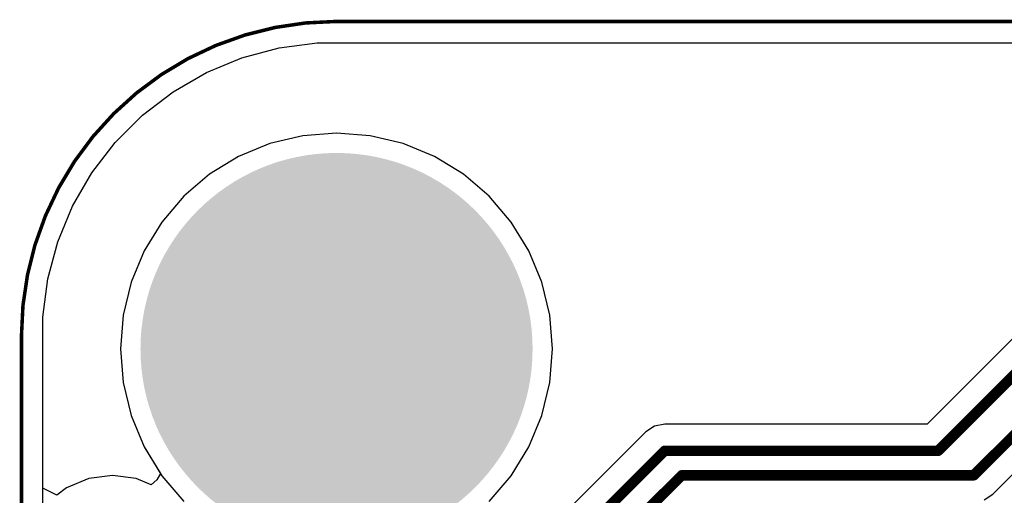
# Model space of a CAD drawing. Header units: inches. Extents: x 0 to 41, y 0 to 25.4.
# Tile 2 of 10: x 0 to 14, y 18.6 to 25.4. Entities that reach past the tile are written whole.
import ezdxf

# ---------------------------------------------------------------- set-up
doc = ezdxf.new("R2010")
doc.units = ezdxf.units.IN
for name, color, linetype in [('Board', 56, 'Continuous'), ('BOTTOM', 5, 'Continuous'), ('Bottom Solder', 6, 'Continuous'), ('Pad Holes', 156, 'Continuous'), ('TOP', 1, 'Continuous'), ('Top Solder', 216, 'Continuous')]:
    doc.layers.add(name, color=color, linetype=linetype)

msp = doc.modelspace()

# ---------------------------------------------------------------- hatches: boundary and pattern name
at = {"layer": 'BOTTOM'}
h = msp.add_hatch(color=5, dxfattribs=at)
edge = h.paths.add_edge_path()
edge.add_arc((4.500013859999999, 20.68000944), 1.49999954, 0, 360)
at = {"layer": 'Bottom Solder'}
h = msp.add_hatch(color=6, dxfattribs=at)
edge = h.paths.add_edge_path()
edge.add_arc((4.500013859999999, 20.68000944), 2.79999948, 0, 360)
at = {"layer": 'Pad Holes'}
h = msp.add_hatch(color=7, dxfattribs=at)
edge = h.paths.add_edge_path()
edge.add_arc((4.500013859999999, 20.68000944), 1.59999934, 0, 360)
at = {"layer": 'TOP'}
h = msp.add_hatch(color=1, dxfattribs=at)
edge = h.paths.add_edge_path()
edge.add_arc((4.500013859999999, 20.68000944), 1.49999954, 0, 360)
at = {"layer": 'Top Solder'}
h = msp.add_hatch(color=216, dxfattribs=at)
edge = h.paths.add_edge_path()
edge.add_arc((4.500013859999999, 20.68000944), 2.79999948, 0, 360)

# ---------------------------------------------------------------- linework, layer by layer
at = {"layer": 'Board', "const_width": 0.0499999}
msp.add_lwpolyline([(1.27e-05, 20.86002178, -0.4142135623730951), (4.500013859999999, 25.36002294)], format="xyb", dxfattribs=at)
for points in [[(4.500013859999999, 25.36001278), (36.50000066, 25.36001024)], [(1.27e-05, 4.50000116), (1.27e-05, 20.86002178)]]:
    msp.add_lwpolyline(points, dxfattribs=at)
at = {"layer": 'Board', "const_width": 0.02499868}
for points in [[(4.48751452, 25.36002294, 1), (4.5125132, 25.36002294, 1)], [(4.48751452, 25.36001278, 1), (4.5125132, 25.36001278, 1)], [(-0.01248664, 20.86002178, 1), (0.01251204, 20.86002178, 1)], [(-0.01248664, 20.86002178, 1), (0.01251204, 20.86002178, 1)]]:
    msp.add_lwpolyline(points, format="xyb", close=True, dxfattribs=at)
at = {"layer": 'BOTTOM'}
for p, q in [((3.68002312, 24.98238336), (4.22511982, 25.05414852)), ((4.22511982, 25.05414852), (4.50001132, 25.05414598)), ((4.50001132, 25.05414598), (15.79003446, 25.05415106)), ((3.14894722, 24.84008494), (3.68002312, 24.98238336)), ((2.64101072, 24.62968912), (3.14894722, 24.84008494)), ((2.16487756, 24.35479508), (2.64101072, 24.62968912)), ((1.72869352, 24.02009928), (2.16487756, 24.35479508)), ((1.33992112, 23.63132688), (1.72869352, 24.02009928)), ((4.500013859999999, 23.76451686), (4.01749006, 23.72654132)), ((4.982537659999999, 23.72654132), (4.500013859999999, 23.76451686)), ((1.00522786, 23.19514284), (1.33992112, 23.63132688)), ((4.01749006, 23.72654132), (3.54684838, 23.61354942)), ((5.453179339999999, 23.61354942), (4.982537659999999, 23.72654132)), ((3.54684838, 23.61354942), (3.0996763, 23.428325)), ((5.90035142, 23.428325), (5.453179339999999, 23.61354942)), ((3.0996763, 23.428325), (2.68698472, 23.17542736)), ((6.313043, 23.17542736), (5.90035142, 23.428325)), ((0.7303389, 22.71901984), (1.00522786, 23.19514284)), ((2.68698472, 23.17542736), (2.31893872, 22.86108458)), ((6.681089, 22.86108458), (6.313043, 23.17542736)), ((2.31893872, 22.86108458), (2.00459594, 22.49303858)), ((6.99543178, 22.49303858), (6.681089, 22.86108458)), ((0.5199379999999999, 22.21107572), (0.7303389, 22.71901984)), ((2.00459594, 22.49303858), (1.7516983, 22.080347)), ((7.248329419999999, 22.080347), (6.99543178, 22.49303858)), ((0.37763958, 21.68002014), (0.5199379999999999, 22.21107572)), ((1.7516983, 22.080347), (1.56647388, 21.63317492)), ((7.43355384, 21.63317492), (7.248329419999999, 22.080347)), ((0.30587696, 21.13491582), (0.37763958, 21.68002014)), ((1.56647388, 21.63317492), (1.45348198, 21.16253324)), ((7.546545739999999, 21.16253324), (7.43355384, 21.63317492)), ((0.30587696, 20.86002178), (0.30587696, 21.13491582)), ((1.45348198, 21.16253324), (1.41550644, 20.68000944)), ((7.58452128, 20.68000944), (7.546545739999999, 21.16253324)), ((0.3058795, 4.50000116), (0.30587696, 20.86002178)), ((1.41550644, 20.68000944), (1.45348198, 20.19748564)), ((7.546545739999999, 20.19748564), (7.58452128, 20.68000944)), ((1.45348198, 20.19748564), (1.56647388, 19.72684396)), ((7.43355384, 19.72684396), (7.546545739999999, 20.19748564)), ((1.56647388, 19.72684396), (1.7516983, 19.27967188)), ((7.248329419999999, 19.27967188), (7.43355384, 19.72684396)), ((1.7516983, 19.27967188), (2.00459594, 18.8669803)), ((6.99543178, 18.8669803), (7.248329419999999, 19.27967188)), ((2.00459594, 18.8669803), (2.31893872, 18.4989343)), ((6.681089, 18.4989343), (6.99543178, 18.8669803))]:
    msp.add_line(p, q, dxfattribs=at)
at = {"layer": 'TOP'}
for p, q in [((3.68002312, 24.98238336), (4.22511982, 25.05414852)), ((4.22511982, 25.05414852), (4.50001132, 25.05414598)), ((4.50001132, 25.05414598), (15.72498506, 25.05415106)), ((3.14894722, 24.84008494), (3.68002312, 24.98238336)), ((2.64101072, 24.62968912), (3.14894722, 24.84008494)), ((2.16487756, 24.35479508), (2.64101072, 24.62968912)), ((1.72869352, 24.02009928), (2.16487756, 24.35479508)), ((1.33992112, 23.63132688), (1.72869352, 24.02009928)), ((4.500013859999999, 23.76451686), (4.01749006, 23.72654132)), ((4.982537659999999, 23.72654132), (4.500013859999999, 23.76451686)), ((1.00522786, 23.19514284), (1.33992112, 23.63132688)), ((4.01749006, 23.72654132), (3.54684838, 23.61354942)), ((5.453179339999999, 23.61354942), (4.982537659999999, 23.72654132)), ((3.54684838, 23.61354942), (3.0996763, 23.428325)), ((5.90035142, 23.428325), (5.453179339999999, 23.61354942)), ((3.0996763, 23.428325), (2.68698472, 23.17542736)), ((6.313043, 23.17542736), (5.90035142, 23.428325)), ((0.7303389, 22.71901984), (1.00522786, 23.19514284)), ((2.68698472, 23.17542736), (2.31893872, 22.86108458)), ((6.681089, 22.86108458), (6.313043, 23.17542736)), ((2.31893872, 22.86108458), (2.00459594, 22.49303858)), ((6.99543178, 22.49303858), (6.681089, 22.86108458)), ((0.5199379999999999, 22.21107572), (0.7303389, 22.71901984)), ((2.00459594, 22.49303858), (1.7516983, 22.080347)), ((7.248329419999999, 22.080347), (6.99543178, 22.49303858)), ((15.59767772, 22.27035678), (12.93321264, 19.6058917)), ((0.37763958, 21.68002014), (0.5199379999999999, 22.21107572)), ((1.7516983, 22.080347), (1.56647388, 21.63317492)), ((7.43355384, 21.63317492), (7.248329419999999, 22.080347)), ((0.30587696, 21.13491582), (0.37763958, 21.68002014)), ((1.56647388, 21.63317492), (1.45348198, 21.16253324)), ((7.546545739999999, 21.16253324), (7.43355384, 21.63317492)), ((0.30587696, 20.86002178), (0.30587696, 21.13491582)), ((1.45348198, 21.16253324), (1.41550644, 20.68000944)), ((7.58452128, 20.68000944), (7.546545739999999, 21.16253324)), ((0.30587696, 18.68791538), (0.30587696, 20.86002178)), ((13.8713972, 18.60321654), (16.08583778, 20.81765712)), ((1.41550644, 20.68000944), (1.45348198, 20.19748564)), ((7.546545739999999, 20.19748564), (7.58452128, 20.68000944)), ((1.45348198, 20.19748564), (1.56647388, 19.72684396)), ((7.43355384, 19.72684396), (7.546545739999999, 20.19748564)), ((1.56647388, 19.72684396), (1.7516983, 19.27967188)), ((7.248329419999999, 19.27967188), (7.43355384, 19.72684396)), ((9.04112492, 19.57678838), (8.917084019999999, 19.49390564)), ((9.18744162, 19.6058917), (9.04112492, 19.57678838)), ((12.93321264, 19.6058917), (9.18744162, 19.6058917)), ((8.917084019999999, 19.49390564), (5.15459218, 15.7314138)), ((1.7516983, 19.27967188), (1.984248, 18.90018572)), ((6.99543178, 18.8669803), (7.248329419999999, 19.27967188)), ((1.29999994, 18.87123988), (0.9606330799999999, 18.82656128)), ((1.6393668, 18.82656128), (1.29999994, 18.87123988)), ((1.984248, 18.90018572), (1.932432, 18.8061727)), ((6.681089, 18.4989343), (6.99543178, 18.8669803)), ((0.9606330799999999, 18.82656128), (0.64439292, 18.69557094)), ((1.85206894, 18.7384563), (1.6393668, 18.82656128)), ((1.932432, 18.8061727), (1.85206894, 18.7384563)), ((0.5058791, 18.58928464), (0.30587696, 18.68791538)), ((0.64439292, 18.69557094), (0.5058791, 18.58928464)), ((13.7473563, 18.5203338), (13.8713972, 18.60321654))]:
    msp.add_line(p, q, dxfattribs=at)
at = {"layer": 'TOP', "const_width": 0.1499997}
for points in [[(13.09158418, 19.22354804), (15.86803532, 21.99999918)], [(13.6010396, 18.87357414), (15.92746624, 21.20000078)], [(5.312963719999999, 15.34907014), (9.18744162, 19.22354804)], [(9.18744162, 19.22354804), (13.09158418, 19.22354804)], [(5.370659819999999, 14.81299806), (9.431235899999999, 18.87357414)], [(9.431235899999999, 18.87357414), (13.6010396, 18.87357414)]]:
    msp.add_lwpolyline(points, dxfattribs=at)
at = {"layer": 'TOP', "const_width": 0.07499858}
for points in [[(9.14994106, 19.22354804, 1), (9.22494218, 19.22354804, 1)], [(9.14994106, 19.22354804, 1), (9.22494218, 19.22354804, 1)], [(13.05408362, 19.22354804, 1), (13.12908474, 19.22354804, 1)], [(13.05408362, 19.22354804, 1), (13.12908474, 19.22354804, 1)], [(9.39373534, 18.87357414, 1), (9.468736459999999, 18.87357414, 1)], [(9.39373534, 18.87357414, 1), (9.468736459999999, 18.87357414, 1)], [(13.56353904, 18.87357414, 1), (13.63854016, 18.87357414, 1)], [(13.56353904, 18.87357414, 1), (13.63854016, 18.87357414, 1)]]:
    msp.add_lwpolyline(points, format="xyb", close=True, dxfattribs=at)

doc.saveas('drawing.dxf')
